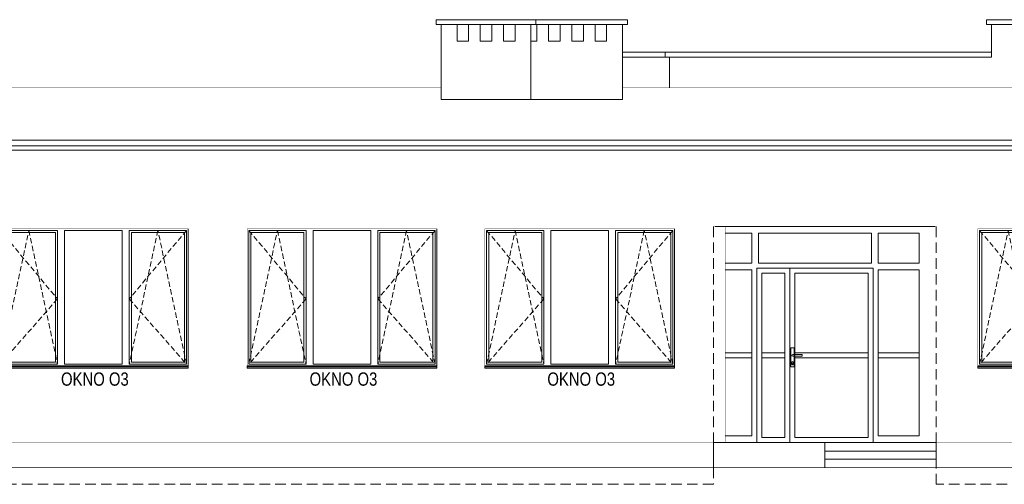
# Model space of a CAD drawing. Header units: millimetres. Extents: x 18880 to 99371, y -5529 to 27899.
# Tile 33 of 161: x 22898 to 24082, y 8801 to 9360. Entities that reach past the tile are written whole.
import ezdxf

# ---------------------------------------------------------------- set-up
doc = ezdxf.new("R2010")
doc.units = ezdxf.units.MM
doc.linetypes.add('DASHED', pattern=[19.05, 12.7, -6.35])
for name, color, linetype, lineweight in [('AA_HATCH', 251, 'Continuous', 0), ('AA_OPIS', 2, 'Continuous', 0), ('AA_WIDOK', 254, 'Continuous', 0)]:
    doc.layers.add(name, color=color, linetype=linetype, lineweight=lineweight)
doc.styles.add('ARIAL', font='arial.ttf')

# ---------------------------------------------------------------- blocks, each defined once
blk = doc.blocks.new('ZOL okno O2')
at = {"layer": 'AA_OPIS', "linetype": 'DASHED', "ltscale": 0.5}
for points in [[(22271.1, 7293.8), (22339.9, 7211.3), (22271.1, 7132.8), (22305.5, 7293.8), (22339.9, 7132.8)], [(22495.1, 7293.8), (22426.3, 7211.3), (22495.1, 7132.8), (22460.7, 7293.8), (22426.3, 7132.8)]]:
    blk.add_lwpolyline(points, dxfattribs=at)
at = {"layer": 'AA_WIDOK', "color": 255, "const_width": 0.3}
for points in [[(22269.1, 7130.8), (22269.1, 7295.8)], [(22269.1, 7295.8), (22497.1, 7295.8)], [(22497.1, 7295.8), (22497.1, 7130.8)]]:
    blk.add_lwpolyline(points, dxfattribs=at)
at = {"layer": 'AA_WIDOK'}
for points in [[(22497.1, 7295.8), (22497.1, 7130.2)], [(22271.1, 7132.8), (22271.1, 7293.8)], [(22271.1, 7293.8), (22339.9, 7293.8)], [(22273.6, 7135.3), (22273.6, 7291.3)], [(22273.6, 7291.3), (22337.4, 7291.3)], [(22337.4, 7291.3), (22337.4, 7135.3)], [(22339.9, 7293.8), (22339.9, 7132.8)], [(22348.5, 7132.8), (22348.5, 7293.8)], [(22348.5, 7293.8), (22417.7, 7293.8)], [(22417.7, 7293.8), (22417.7, 7132.8)], [(22426.3, 7132.8), (22426.3, 7293.8)], [(22426.3, 7293.8), (22495.1, 7293.8)], [(22428.8, 7135.3), (22428.8, 7291.3)], [(22428.8, 7291.3), (22492.6, 7291.3)], [(22492.6, 7291.3), (22492.6, 7135.3)], [(22495.1, 7293.8), (22495.1, 7132.8)], [(22339.9, 7132.8), (22271.1, 7132.8)], [(22337.4, 7135.3), (22273.6, 7135.3)], [(22417.7, 7132.8), (22348.5, 7132.8)], [(22495.1, 7132.8), (22426.3, 7132.8)], [(22492.6, 7135.3), (22428.8, 7135.3)], [(22497.1, 7130), (22497.1, 7130.2)]]:
    blk.add_lwpolyline(points, dxfattribs=at)
at = {"layer": 'AA_WIDOK', "color": 4}
for points in [[(22497.1, 7130.8), (22269.1, 7130.8)], [(22269.1, 7128.3), (22269.1, 7130.8)], [(22269.1, 7130.2), (22269.1, 7130)], [(22269.1, 7130), (22497.1, 7130)], [(22497.1, 7128.3), (22497.1, 7130.8)], [(22269.1, 7128.3), (22497.1, 7128.3)], [(22269.1, 7127.8), (22269.1, 7128.3)], [(22269.1, 7127.8), (22497.1, 7127.8)], [(22497.1, 7127.8), (22497.1, 7128.3)]]:
    blk.add_lwpolyline(points, dxfattribs=at)
at = {"layer": 'AA_OPIS', "insert": (22384.9, 7122.8), "char_height": 16, "width": 300, "attachment_point": 2, "style": 'ARIAL'}
blk.add_mtext('{\\W0.8;OKNO O3}', dxfattribs=at)

msp = doc.modelspace()

# ---------------------------------------------------------------- linework, layer by layer
at = {"layer": 'AA_HATCH'}
for points in [[(23399.09115, 9354.0758), (23399.09115, 9360.0758), (23519.09115, 9360.0758), (23519.09115, 9354.0758)], [(23519.09115, 9354.0758), (23519.09115, 9360.0758), (23629.09115, 9360.0758), (23629.09115, 9354.0758)], [(24061.09115, 9354.0758), (24061.09115, 9360.0758), (24209.09115, 9360.0758), (24209.09115, 9354.0758)], [(23424.09115, 9334.0758), (23424.09115, 9354.0758), (23438.09115, 9354.0758), (23438.09115, 9334.0758)], [(23452.09115, 9334.0758), (23452.09115, 9354.0758), (23466.09115, 9354.0758), (23466.09115, 9334.0758)], [(23480.09115, 9334.0758), (23480.09115, 9354.0758), (23494.09115, 9354.0758), (23494.09115, 9334.0758)], [(23534.09115, 9334.0758), (23534.09115, 9354.0758), (23548.09115, 9354.0758), (23548.09115, 9334.0758)], [(23562.09115, 9334.0758), (23562.09115, 9354.0758), (23576.09115, 9354.0758), (23576.09115, 9334.0758)], [(23590.09115, 9334.0758), (23590.09115, 9354.0758), (23604.09115, 9354.0758), (23604.09115, 9334.0758)]]:
    msp.add_lwpolyline(points, close=True, dxfattribs=at)
for points in [[(23405.09115, 9354.0758), (23405.09115, 9264.07553), (23513.09115, 9264.0758), (23513.09115, 9354.0758)], [(23513.09115, 9264.07553), (23623.09115, 9264.0758), (23623.09115, 9354.0758)], [(23513.09115, 9354.0758), (23520.09115, 9354.0758), (23520.09115, 9334.0758), (23513.09115, 9334.0758)], [(24067.09115, 9354.0758), (24067.09115, 9315.07955)]]:
    msp.add_lwpolyline(points, dxfattribs=at)
at = {"layer": 'AA_WIDOK'}
for points in [[(23623.09115, 9321.07955), (23674.59114, 9321.07955)], [(23674.59114, 9321.07955), (24067.09115, 9321.07955)], [(23674.59114, 9315.07955), (23674.59114, 9321.07955)], [(23623.09115, 9315.07955), (23674.59114, 9315.07955)], [(23674.59114, 9315.07955), (24067.09115, 9315.07955)], [(23679.59115, 9278.07538), (23679.59114, 9315.07955)], [(22547.89868, 9203.12315), (26442.88626, 9203.12315)], [(23986.59115, 9110.98006), (23746.74106, 9110.98006)], [(23778.59115, 9102.98006), (23746.74106, 9102.98006)], [(23778.59115, 9066.98006), (23778.59115, 9102.98006)], [(23922.59115, 9102.98006), (23786.59115, 9102.98006)], [(23786.59115, 9066.98006), (23786.59115, 9102.98006)], [(23922.59115, 9066.98006), (23922.59115, 9102.98006)], [(23980.09115, 9066.98006), (23980.09115, 9102.98006), (23930.59115, 9102.98006)], [(23930.59115, 9066.98006), (23930.59115, 9102.98006)], [(23778.59115, 9066.98006), (23746.74106, 9066.98006)], [(23784.59115, 8850.98006), (23784.59115, 9060.98006), (23924.59115, 9060.98006), (23924.59115, 8850.98006)], [(23922.59115, 9066.98006), (23786.59115, 9066.98006)], [(23980.09115, 9066.98006), (23930.59115, 9066.98006)], [(23778.59115, 9058.98006), (23746.74106, 9058.98006)], [(23778.59115, 8858.98006), (23778.59115, 9058.98006)], [(23930.59115, 8858.98006), (23980.09115, 8858.98006), (23980.09115, 9058.98006)], [(23980.09115, 9058.98006), (23930.59115, 9058.98006)], [(23930.59115, 8858.98006), (23930.59115, 9058.98006)], [(23746.74106, 8958.98006), (23778.59115, 8958.98006)], [(23930.59115, 8958.98006), (23980.09115, 8958.98006)], [(23746.74106, 8952.98006), (23778.59115, 8952.98006)], [(23930.59115, 8952.98006), (23980.09115, 8952.98006)], [(23746.74106, 8858.98006), (23778.59115, 8858.98006)], [(23732.59115, 8820.77499), (23732.59115, 8850.98006)], [(24000.59115, 8820.77499), (24000.59115, 8850.98006), (23732.74106, 8850.98006)], [(23746.74106, 8850.98006), (23986.59115, 8850.98006)], [(23866.67089, 8820.77499), (23866.66611, 8850.98006)], [(23866.6685, 8840.87752), (24000.59115, 8840.87752)], [(23866.6685, 8830.87752), (24000.59115, 8830.87752)]]:
    msp.add_lwpolyline(points, dxfattribs=at)
at = {"layer": 'AA_WIDOK', "color": 9, "const_width": 0.3}
for points in [[(23405.09115, 9278.07918), (22029.09115, 9278.0758)], [(27961.57537, 9278.09037), (23623.09115, 9278.07971)], [(21857.09115, 9239.32207), (27792.83784, 9239.33706)], [(21857.09115, 9218.07538), (27777.59115, 9218.09037)]]:
    msp.add_lwpolyline(points, dxfattribs=at)
at = {"layer": 'AA_WIDOK', "color": 4}
for points in [[(27750.59115, 9215.04244), (21857.09115, 9215.02745)], [(26442.88626, 9208.02745), (22547.89868, 9208.02745)]]:
    msp.add_lwpolyline(points, dxfattribs=at)
at = {"layer": 'AA_WIDOK', "color": 8, "linetype": 'DASHED'}
for points in [[(23746.74106, 9110.98006), (23732.74106, 9110.98006), (23732.74106, 8850.98006)], [(23986.59115, 9110.98006), (24000.59115, 9110.98006), (24000.59115, 8850.98006)], [(23732.59115, 8820.77499), (23732.59115, 8800.77499), (21855.09115, 8800.77499)], [(27381.35649, 8820.77499), (27381.35649, 8800.77499), (24000.59115, 8800.77499), (24000.59115, 8820.77499)]]:
    msp.add_lwpolyline(points, dxfattribs=at)
at = {"layer": 'AA_WIDOK', "color": 255, "const_width": 0.3}
for points in [[(23746.74106, 8850.98006), (23746.74106, 9110.98006)], [(23746.74106, 9110.98006), (23986.59115, 9110.98006)], [(23986.59115, 8850.98006), (23986.59115, 9110.98006)]]:
    msp.add_lwpolyline(points, dxfattribs=at)
at = {"layer": 'AA_WIDOK'}
for points in [[(23824.59115, 9060.98006), (23784.59115, 9060.98006), (23784.59115, 8850.98006), (23824.59115, 8850.98006)], [(23924.59115, 9060.98006), (23824.59115, 9060.98006), (23824.59115, 8850.98006), (23924.59115, 8850.98006)], [(23818.59115, 9054.98006), (23790.59115, 9054.98006), (23790.59115, 8856.98006), (23818.59115, 8856.98006)], [(23918.59115, 9054.98006), (23830.59115, 9054.98006), (23830.59115, 8856.98006), (23918.59115, 8856.98006)], [(23790.59115, 8952.98006), (23818.59115, 8952.98006), (23818.59115, 8958.98006), (23790.59115, 8958.98006)], [(23829.59115, 8942.17811), (23825.59115, 8942.17811), (23825.59115, 8965.17811), (23829.59115, 8965.17811)], [(23830.59115, 8952.98006), (23918.59115, 8952.98006), (23918.59115, 8958.98006), (23830.59115, 8958.98006)]]:
    msp.add_lwpolyline(points, close=True, dxfattribs=at)
msp.add_lwpolyline([(23839.41182, 8954.98006), (23827.90175, 8954.98006, -1), (23827.90175, 8956.98006), (23839.41182, 8956.98006)], format="xyb", close=True, dxfattribs=at)
msp.add_lwpolyline([(23828.29116, 8946.88992), (23828.29116, 8945.35153, -1), (23826.89116, 8945.35153), (23826.89116, 8946.88992)], format="xyb", dxfattribs=at)
at = {"layer": 'AA_WIDOK', "const_width": 0.5}
for points in [[(23746.74106, 8850.98006), (22547.89868, 8850.98006)], [(26442.88626, 8850.98006), (24000.59115, 8850.98006)]]:
    msp.add_lwpolyline(points, dxfattribs=at)
at = {"layer": 'AA_WIDOK', "color": 3, "const_width": 0.5}
msp.add_lwpolyline([(21855.09115, 8820.77499), (27773.59115, 8820.77499)], dxfattribs=at)
at = {"layer": 'AA_WIDOK'}
msp.add_circle((23827.59116, 8947.60406), 1, dxfattribs=at)

# ---------------------------------------------------------------- block references
for p in [(603.60973, 1812.64789), (902.60973, 1812.64789), (1188.60973, 1812.64789), (1781.60973, 1812.64789)]:
    msp.add_blockref('ZOL okno O2', p)

doc.saveas('drawing.dxf')
